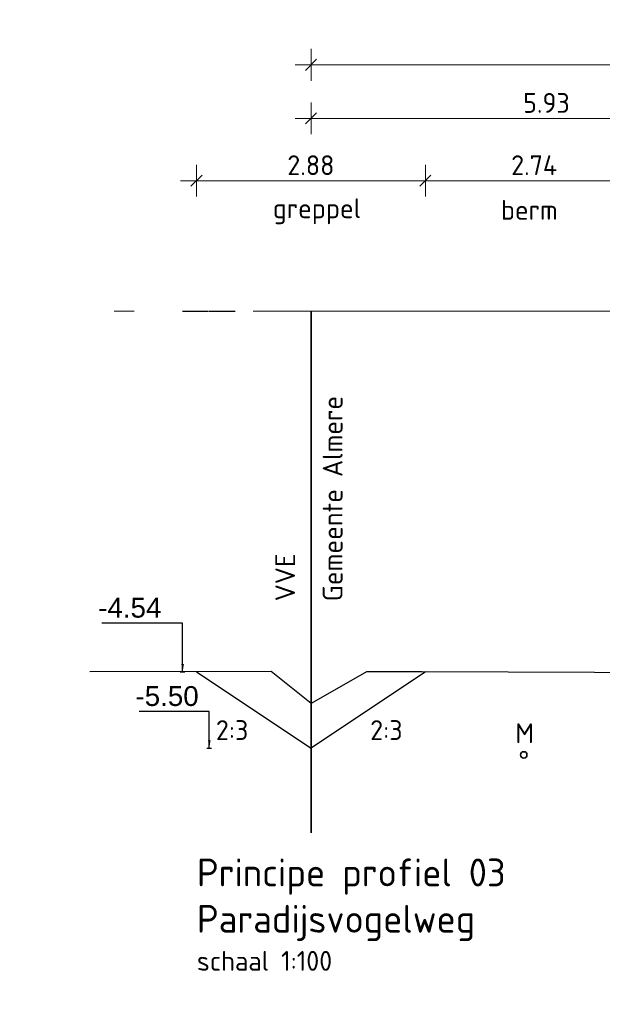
# Model space of a CAD drawing. Header units: metres. Extents: x 149090 to 161988, y 479090 to 487021.
# Tile 54 of 72: x 159153 to 159160, y 484428 to 484440. Entities that reach past the tile are written whole.
import ezdxf

# ---------------------------------------------------------------- set-up
doc = ezdxf.new("R2010")
doc.units = ezdxf.units.M
doc.linetypes.add('AL-NAP_LIJN', pattern=[15.25, 12, -1.5, 0.25, -1.5])
doc.layers.get('0').update_dxf_attribs({"lineweight": 25})
doc.layers.get('Defpoints').update_dxf_attribs({"color": 211, "lineweight": 25})
for name, color, linetype, lineweight in [('N-WE-KG-GRENS_PERCEEL-G', 150, 'KG-PERCEEL', 35), ('N-WE-VH-KANTVERHARDING-G', 7, 'Continuous', 30), ('X-XX-AL-M', 7, 'Continuous', 18), ('X-XX-AL-NAP-G', 7, 'AL-NAP_LIJN', 18), ('X-XX-AL-PROFIEL-B-G', 7, 'Continuous', 25), ('X-XX-AL-PROFIEL-N-G', 7, 'Continuous', 35), ('X-XX-AL-T25', 7, 'Continuous', 25), ('X-XX-AL-T35', 7, 'Continuous', 35)]:
    doc.layers.add(name, color=color, linetype=linetype, lineweight=lineweight)
doc.styles.add('Civitas Arial', font='arial.ttf')
doc.styles.add('NLCS-ISO-M100-T25', font='NLCS-ISO.ttf')
doc.styles.add('NLCS-ISO-M100-T35', font='NLCS-ISO.ttf')
doc.styles.get("Standard").update_dxf_attribs({"font": 'NLCS-ISO.ttf'})
doc.linetypes.add('KG-PERCEEL', pattern='A,5.5,-2,["P",Standard,S=1.8,R=0,X=-0.5,Y=-0.9],-2,5.5,-2,[5,NLCS.shx,S=0.75,R=0,X=0,Y=0],-2', length=19)
doc.dimstyles.new('Civitas 100 25', dxfattribs={"dimscale": 0.1, "dimtxt": 2.5, "dimasz": 1, "dimexe": 0.18, "dimexo": 0.0625, "dimgap": 1, "dimtad": 1, "dimzin": 0, "dimdsep": 46, "dimtxsty": 'Civitas Arial', "dimblk": 'Civitas-pijlmaat', "dimcen": 0, "dimse1": 1, "dimse2": 1, "dimadec": 0, "dimazin": 0, "dimtfac": 1, "dimtix": 1, "dimtmove": 0, "dimatfit": 0, "dimfxl": 1, "dimtolj": 1, "dimtzin": 0, "dimarcsym": 1})
doc.dimstyles.new('NLCS-M100-T25-SCHRAP-X_L2_H1', dxfattribs={"dimscale": 0.1, "dimtxt": 2.5, "dimasz": 1.4, "dimexe": 2, "dimexo": 2, "dimgap": 0.7, "dimtad": 1, "dimzin": 0, "dimdsep": 46, "dimtxsty": 'NLCS-ISO-M100-T25', "dimblk": 'OBLIQUE', "dimcen": 0, "dimdle": 2, "dimclrd": 256, "dimclre": 256, "dimclrt": 256, "dimadec": 1, "dimazin": 0, "dimtfac": 1, "dimtofl": 0, "dimtmove": 1, "dimatfit": 0, "dimldrblk": 'OBLIQUE', "dimfxl": 2, "dimfxlon": 1, "dimtfill": 1, "dimtfillclr": 254, "dimtolj": 1, "dimtzin": 0, "dimlwd": 18, "dimlwe": 18, "dimarcsym": 0})

# ---------------------------------------------------------------- blocks, each defined once
blk = doc.blocks.new('*D65')
at = {"layer": 'Defpoints', "color": 0, "transparency": 16777216}
for p in [(-0.033, 0), (-0.182, -3.96), (-0.033, -4.54)]:
    blk.add_point(p, dxfattribs=at)
at = {"color": 0, "transparency": 16777216, "insert": (-0.666, -3.733), "char_height": 0.25, "attachment_point": 5, "style": 'Civitas Arial'}
blk.add_mtext('\\A1;-4.54 ', dxfattribs=at)
blk = doc.blocks.new('Civitas-pijlmaat')
blk.add_line((0, 0.52), (0, -0.52))
blk.add_solid([(0, 0), (-1.5, 0.34), (-1.5, -0.34)])
blk = doc.blocks.new('_Oblique')
at = {"color": 0, "linetype": 'ByBlock', "lineweight": -2}
blk.add_line((-0.5, -0.5), (0.5, 0.5), dxfattribs=at)
blk = doc.blocks.new('*D131')
at = {"layer": 'Defpoints', "color": 0, "transparency": 16777216}
for p in [(159182.809, 484439.662), (159156.509, 484436.559), (159182.809, 484436.559)]:
    blk.add_point(p, dxfattribs=at)
at = {"layer": 'X-XX-AL-M', "linetype": 'Continuous', "lineweight": 18, "transparency": 16777216}
for p, q in [((159156.509, 484439.462), (159156.509, 484439.862)), ((159182.809, 484439.462), (159182.809, 484439.862)), ((159156.309, 484439.662), (159183.009, 484439.662))]:
    blk.add_line(p, q, dxfattribs=at)
at = {"layer": 'X-XX-AL-M', "lineweight": 18, "transparency": 16777216, "xscale": 0.14, "yscale": 0.14, "zscale": 0.14, "rotation": 180}
blk.add_blockref('_Oblique', (159156.509, 484439.662), dxfattribs=at)
at = {"layer": 'X-XX-AL-M', "lineweight": 18, "transparency": 16777216, "xscale": 0.14, "yscale": 0.14, "zscale": 0.14}
blk.add_blockref('_Oblique', (159182.809, 484439.662), dxfattribs=at)
at = {"layer": 'X-XX-AL-M', "transparency": 16777216, "insert": (159169.109, 484439.857), "char_height": 0.25, "attachment_point": 5, "style": 'NLCS-ISO-M100-T25', "bg_fill": 3, "box_fill_scale": 1.1, "bg_fill_color": 256, "bg_fill_true_color": 13158600, "bg_fill_transparency": 0}
blk.add_mtext('\\A1;var. 26.30 ', dxfattribs=at)
blk = doc.blocks.new('*D133')
at = {"layer": 'Defpoints', "color": 0, "transparency": 16777216}
for p in [(159156.509, 484438.987), (159162.439, 484437.588), (159156.509, 484436.559)]:
    blk.add_point(p, dxfattribs=at)
at = {"layer": 'X-XX-AL-M', "linetype": 'Continuous', "lineweight": 18, "transparency": 16777216}
for p, q in [((159156.509, 484438.787), (159156.509, 484439.187)), ((159162.439, 484438.787), (159162.439, 484439.187)), ((159162.639, 484438.987), (159156.309, 484438.987))]:
    blk.add_line(p, q, dxfattribs=at)
at = {"layer": 'X-XX-AL-M', "lineweight": 18, "transparency": 16777216, "xscale": 0.14, "yscale": 0.14, "zscale": 0.14, "rotation": 180}
blk.add_blockref('_Oblique', (159156.509, 484438.987), dxfattribs=at)
at = {"layer": 'X-XX-AL-M', "lineweight": 18, "transparency": 16777216, "xscale": 0.14, "yscale": 0.14, "zscale": 0.14}
blk.add_blockref('_Oblique', (159162.439, 484438.987), dxfattribs=at)
at = {"layer": 'X-XX-AL-M', "transparency": 16777216, "insert": (159159.474, 484439.182), "char_height": 0.25, "attachment_point": 5, "style": 'NLCS-ISO-M100-T25', "bg_fill": 3, "box_fill_scale": 1.1, "bg_fill_color": 256, "bg_fill_true_color": 13158600, "bg_fill_transparency": 0}
blk.add_mtext('\\A1;5.93', dxfattribs=at)
blk = doc.blocks.new('*D138')
at = {"layer": 'Defpoints', "color": 0, "transparency": 16777216}
for p in [(159155.066, 484438.203), (159155.066, 484432.022), (159157.949, 484432.019)]:
    blk.add_point(p, dxfattribs=at)
at = {"layer": 'X-XX-AL-M', "linetype": 'Continuous', "lineweight": 18, "transparency": 16777216}
for p, q in [((159155.066, 484438.003), (159155.066, 484438.403)), ((159157.949, 484438.003), (159157.949, 484438.403)), ((159158.149, 484438.203), (159154.866, 484438.203))]:
    blk.add_line(p, q, dxfattribs=at)
at = {"layer": 'X-XX-AL-M', "lineweight": 18, "transparency": 16777216, "xscale": 0.14, "yscale": 0.14, "zscale": 0.14, "rotation": 180}
blk.add_blockref('_Oblique', (159155.066, 484438.203), dxfattribs=at)
at = {"layer": 'X-XX-AL-M', "lineweight": 18, "transparency": 16777216, "xscale": 0.14, "yscale": 0.14, "zscale": 0.14}
blk.add_blockref('_Oblique', (159157.949, 484438.203), dxfattribs=at)
at = {"layer": 'X-XX-AL-M', "transparency": 16777216, "insert": (159156.507, 484438.398), "char_height": 0.25, "attachment_point": 5, "style": 'NLCS-ISO-M100-T25', "bg_fill": 3, "box_fill_scale": 1.1, "bg_fill_color": 256, "bg_fill_true_color": 13158600, "bg_fill_transparency": 0}
blk.add_mtext('\\A1;2.88', dxfattribs=at)
blk = doc.blocks.new('*D141')
at = {"layer": 'Defpoints', "color": 0, "transparency": 16777216}
for p in [(159157.949, 484438.203), (159160.689, 484432.179), (159157.949, 484432.019)]:
    blk.add_point(p, dxfattribs=at)
at = {"layer": 'X-XX-AL-M', "linetype": 'Continuous', "lineweight": 18, "transparency": 16777216}
for p, q in [((159157.949, 484438.003), (159157.949, 484438.403)), ((159160.689, 484438.003), (159160.689, 484438.403)), ((159160.889, 484438.203), (159157.749, 484438.203))]:
    blk.add_line(p, q, dxfattribs=at)
at = {"layer": 'X-XX-AL-M', "lineweight": 18, "transparency": 16777216, "xscale": 0.14, "yscale": 0.14, "zscale": 0.14, "rotation": 180}
blk.add_blockref('_Oblique', (159157.949, 484438.203), dxfattribs=at)
at = {"layer": 'X-XX-AL-M', "lineweight": 18, "transparency": 16777216, "xscale": 0.14, "yscale": 0.14, "zscale": 0.14}
blk.add_blockref('_Oblique', (159160.689, 484438.203), dxfattribs=at)
at = {"layer": 'X-XX-AL-M', "transparency": 16777216, "insert": (159159.319, 484438.398), "char_height": 0.25, "attachment_point": 5, "style": 'NLCS-ISO-M100-T25', "bg_fill": 3, "box_fill_scale": 1.1, "bg_fill_color": 256, "bg_fill_true_color": 13158600, "bg_fill_transparency": 0}
blk.add_mtext('\\A1;2.74', dxfattribs=at)
blk = doc.blocks.new('*D369')
at = {"layer": 'Defpoints', "color": 0, "transparency": 16777216}
for p in [(-0.033, 0), (-0.048, -5.073), (-0.033, -5.5)]:
    blk.add_point(p, dxfattribs=at)
at = {"color": 0, "transparency": 16777216, "insert": (-0.532, -4.845), "char_height": 0.25, "attachment_point": 5, "style": 'Civitas Arial'}
blk.add_mtext('\\A1;-5.50 ', dxfattribs=at)
blk = doc.blocks.new('*U64')
blk.add_line((-0.033, -4.54), (0.028, -4.54))
at = {"layer": 'Defpoints', "color": 6}
blk.add_line((0, 0), (0.325, 0), dxfattribs=at)
dim = blk.add_ordinate_dim(feature_location=(-0.033, -4.54), offset=(-0.149, 0.58), dtype=0, origin=(-0.033, 0), text='-<> ', dimstyle='Civitas 100 25')
dim.commit()
dim.dimension.update_dxf_attribs({"geometry": '*D65', "text_midpoint": (-0.666, -3.733)})
blk.add_leader([(0, -4.54), (0, -3.925), (-1.018, -3.925)], dimstyle='Civitas 100 25')
blk = doc.blocks.new('*U368')
blk.add_line((-0.033, -5.5), (0.028, -5.5))
at = {"layer": 'Defpoints', "color": 6}
blk.add_line((0, 0), (0.325, 0), dxfattribs=at)
dim = blk.add_ordinate_dim(feature_location=(-0.033, -5.5), offset=(-0.016, 0.427), dtype=0, origin=(-0.033, 0), text='-<> ', dimstyle='Civitas 100 25')
dim.commit()
dim.dimension.update_dxf_attribs({"geometry": '*D369', "text_midpoint": (-0.532, -4.845)})
blk.add_leader([(0, -5.5), (0, -5.037), (-0.885, -5.037)], dimstyle='Civitas 100 25')

msp = doc.modelspace()

# ---------------------------------------------------------------- linework, layer by layer
at = {"layer": 'N-WE-KG-GRENS_PERCEEL-G'}
msp.add_line((159156.509, 484436.559), (159156.509, 484429.992), dxfattribs=at)
at = {"layer": 'X-XX-AL-NAP-G'}
msp.add_line((159003.28, 484436.559), (159511.076, 484436.559), dxfattribs=at)
at = {"layer": 'X-XX-AL-PROFIEL-B-G', "flags": 128}
msp.add_lwpolyline([(159168.095, 484432.144), (159163.336, 484431.999), (159157.903, 484432.019), (159157.209, 484432.021), (159156.509, 484431.62), (159156.009, 484432.023), (159153.721, 484432.019)], dxfattribs=at)
at = {"layer": 'X-XX-AL-PROFIEL-N-G', "color": 4, "true_color": 0x00ffff}
msp.add_circle((159159.189, 484430.975), 0.04, dxfattribs=at)

# ---------------------------------------------------------------- block references
at = {"layer": 'X-XX-AL-PROFIEL-B-G'}
msp.add_blockref('*U64', (159154.892, 484436.559), dxfattribs=at)

# ---------------------------------------------------------------- texts
at = {"layer": 'X-XX-AL-PROFIEL-B-G', "style": 'NLCS-ISO-M100-T25'}
msp.add_text('M', height=0.25, dxfattribs=at).set_placement((159159.083, 484431.123))
at = {"layer": 'X-XX-AL-T25', "style": 'NLCS-ISO-M100-T25'}
for p in [(159155.311, 484431.162), (159157.254, 484431.162)]:
    msp.add_text('2:3', height=0.25, dxfattribs=at).set_placement(p)
at = {"layer": 'X-XX-AL-T25', "insert": (159155.071, 484428.507), "char_height": 0.25, "attachment_point": 1, "style": 'NLCS-ISO-M100-T25'}
msp.add_mtext_dynamic_manual_height_columns('schaal 1:100', width=1.87194, gutter_width=1.25, heights=[0], dxfattribs=at)
at = {"layer": 'X-XX-AL-T35', "insert": (159155.071, 484429.67), "char_height": 0.35, "width": 9.70714, "attachment_point": 1, "style": 'NLCS-ISO-M100-T35'}
msp.add_mtext('Principe profiel 03\\PParadijsvogelweg', dxfattribs=at)

# ---------------------------------------------------------------- next in the draw order: dimensions: what is measured, and where the dimension line sits
at = {"layer": 'X-XX-AL-M'}
dim = msp.add_linear_dim(base=(159182.809, 484439.662), p1=(159156.509, 484436.559), p2=(159182.809, 484436.559), text='var. <> ', dimstyle='NLCS-M100-T25-SCHRAP-X_L2_H1', dxfattribs=at)
dim.commit()
dim.dimension.update_dxf_attribs({"geometry": '*D131', "text_midpoint": (159169.109, 484439.662), "dimtype": 160})

# ---------------------------------------------------------------- next in the draw order: dimensions: what is measured, and where the dimension line sits
dim = msp.add_linear_dim(base=(159156.509, 484438.987), p1=(159162.439, 484437.588), p2=(159156.509, 484436.559), dimstyle='NLCS-M100-T25-SCHRAP-X_L2_H1', dxfattribs=at)
dim.commit()
dim.dimension.update_dxf_attribs({"geometry": '*D133', "text_midpoint": (159159.474, 484439.182)})

# ---------------------------------------------------------------- next in the draw order: texts
at = {"layer": 'X-XX-AL-T25', "style": 'NLCS-ISO-M100-T25'}
msp.add_text('berm', height=0.25, dxfattribs=at).set_placement((159158.901, 484437.711))

# ---------------------------------------------------------------- next in the draw order: dimensions: what is measured, and where the dimension line sits
at = {"layer": 'X-XX-AL-M'}
dim = msp.add_linear_dim(base=(159155.066, 484438.203), p1=(159157.949, 484432.019), p2=(159155.066, 484432.022), dimstyle='NLCS-M100-T25-SCHRAP-X_L2_H1', dxfattribs=at)
dim.commit()
dim.dimension.update_dxf_attribs({"geometry": '*D138', "text_midpoint": (159156.507, 484438.398)})

# ---------------------------------------------------------------- next in the draw order: linework, layer by layer
at = {"layer": 'N-WE-VH-KANTVERHARDING-G', "lineweight": 30, "flags": 128}
msp.add_lwpolyline([(159155.066, 484432.022), (159156.509, 484431.059)], dxfattribs=at)

# ---------------------------------------------------------------- next in the draw order: block references
at = {"layer": 'X-XX-AL-T25'}
msp.add_blockref('*U368', (159155.228, 484436.559), dxfattribs=at)

# ---------------------------------------------------------------- next in the draw order: texts
at = {"layer": 'X-XX-AL-M', "style": 'NLCS-ISO-M100-T25'}
msp.add_text('greppel', height=0.25, dxfattribs=at).set_placement((159156.028, 484437.731))
at = {"layer": 'X-XX-AL-T25', "color": 240, "true_color": 0xed1f24, "style": 'NLCS-ISO-M100-T25'}
for s, p in [('Gemeente Almere', (159156.906, 484432.909)), ('VVE', (159156.309, 484432.909))]:
    msp.add_text(s, height=0.25, rotation=90, dxfattribs=at).set_placement(p)

# ---------------------------------------------------------------- next in the draw order: dimensions: what is measured, and where the dimension line sits
at = {"layer": 'X-XX-AL-M'}
dim = msp.add_linear_dim(base=(159157.949, 484438.203), p1=(159160.689, 484432.179), p2=(159157.949, 484432.019), dimstyle='NLCS-M100-T25-SCHRAP-X_L2_H1', dxfattribs=at)
dim.commit()
dim.dimension.update_dxf_attribs({"geometry": '*D141', "text_midpoint": (159159.319, 484438.398)})

# ---------------------------------------------------------------- next in the draw order: linework, layer by layer
at = {"layer": 'N-WE-VH-KANTVERHARDING-G', "lineweight": 30, "flags": 128}
msp.add_lwpolyline([(159157.949, 484432.019), (159156.509, 484431.059)], dxfattribs=at)

doc.saveas('drawing.dxf')
